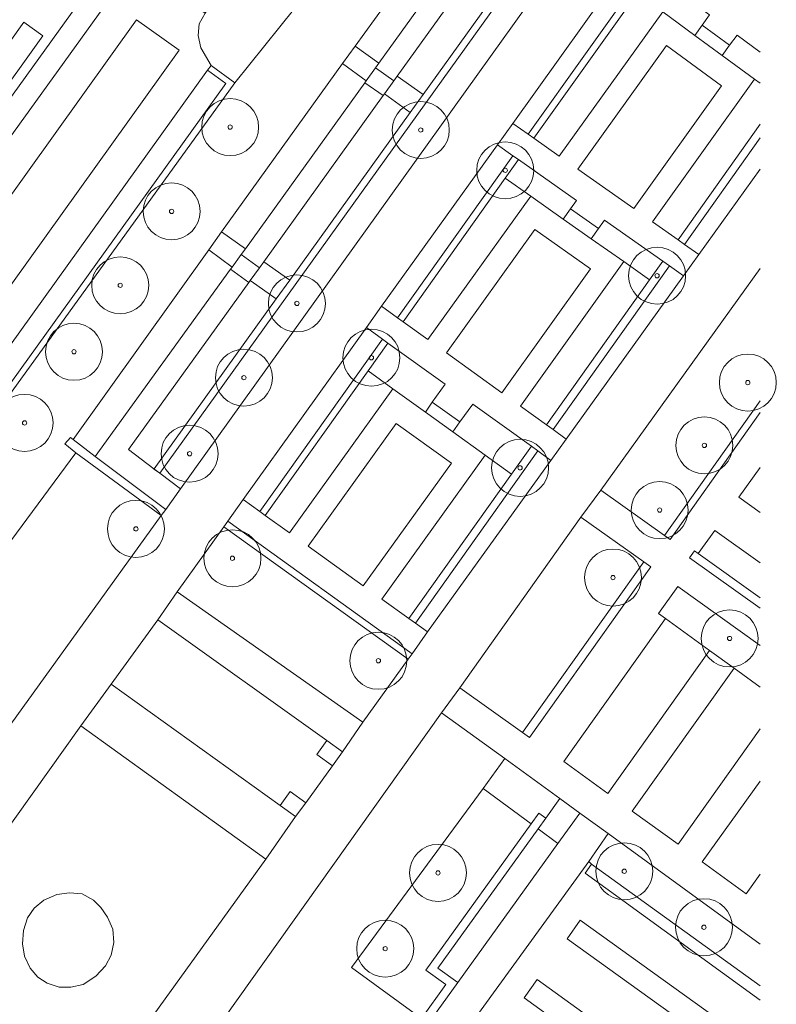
# Model space of a CAD drawing. Header units: metres. Extents: x 187482 to 189800, y 333582 to 335019.
# Tile 215 of 256: x 189733 to 189799, y 334015 to 334101. Entities that reach past the tile are written whole.
import ezdxf

# ---------------------------------------------------------------- set-up
doc = ezdxf.new("R2010")
doc.units = ezdxf.units.M
doc.layers.get('0').update_dxf_attribs({"color": 252, "lineweight": 18})
for name, color, linetype, lineweight in [('B-WE-GR-BEPLANTING_CULTUUR_HEESTERS-GV', 252, 'Continuous', 18), ('B-WE-GR-BEPLANTING_CULTUUR_ROOS-GV', 252, 'Continuous', 18), ('B-WE-GR-BOOM-S', 252, 'Continuous', 18), ('B-WE-GR-HAAG-G', 252, 'GR-HAAG1-SO', 18), ('B-WE-OG-TERREIN_BEGROEID-GV', 252, 'Continuous', 18), ('B-WE-VH-GESLOTENVERHARDING_ASFALT-GV', 252, 'Continuous', 18), ('B-WE-VH-GESLOTENVERHARDING_BETON-GV', 252, 'Continuous', 18), ('B-WE-VH-HALFVERHARDING_GRIND-GV', 252, 'Continuous', 18), ('B-WE-VH-ONVERHARD-GV', 252, 'Continuous', 18), ('B-WE-VH-ONVERHARD_ZAND-GV', 252, 'Continuous', 18)]:
    doc.layers.add(name, color=color, linetype=linetype, lineweight=lineweight)
doc.linetypes.add('GR-HAAG1-SO', pattern='A,6,[176,NLCS.SHX,S=0.125,R=0,X=0,Y=0],-2', length=8)

# ---------------------------------------------------------------- blocks, each defined once
blk = doc.blocks.new('SGR-BOOM_GBKN-SO')
at = {"color": 0, "linetype": 'ByBlock', "lineweight": 18}
for radius in [2, 0.15]:
    blk.add_circle((0, 0), radius, dxfattribs=at)

msp = doc.modelspace()

# ---------------------------------------------------------------- linework, layer by layer
at = {"layer": 'B-WE-GR-BEPLANTING_CULTUUR_HEESTERS-GV', "flags": 128}
for points in [[(189789.375, 334123.71), (189780.297, 334111.083), (189779.123, 334109.451), (189768.397, 334094.533), (189767.27, 334092.966), (189756.694, 334078.256), (189755.505, 334076.603), (189744.796, 334061.709), (189744.784, 334061.692), (189745.291, 334061.316), (189745.3, 334061.329), (189789.873, 334123.357)], [(189758.461, 334103.781), (189754.028, 334106.974), (189753.813, 334106.678), (189753.255, 334107.082), (189749.264, 334101.681), (189748.745, 334100.729), (189748.676, 334099.71), (189748.884, 334098.628), (189749.806, 334097.068), (189751.88, 334095.572)], [(189737.921, 334063.101), (189736.962, 334063.885), (189737.472, 334064.456), (189737.68, 334064.276), (189749.594, 334080.924), (189750.717, 334082.479), (189761.324, 334097.247), (189762.455, 334098.779), (189764.978, 334102.297), (189764.15, 334102.892), (189762.209, 334104.136), (189760.262, 334105.543), (189760.21, 334105.471), (189758.602, 334103.249), (189758.256, 334103.49), (189758.461, 334103.781), (189751.88, 334095.572), (189722.802, 334055.361), (189728.876, 334050.923)], [(189787.18, 334103.431), (189788.456, 334105.224), (189787.972, 334105.578), (189777.624, 334091.047), (189778.114, 334090.702)], [(189788.456, 334105.224), (189787.18, 334103.431), (189789.427, 334101.789), (189792.253, 334099.724), (189792.893, 334100.618), (189793.534, 334101.512)], [(189762.455, 334098.779), (189761.324, 334097.247), (189763.419, 334095.739), (189764.232, 334096.879), (189764.531, 334097.296)], [(189766.137, 334096.148), (189765.837, 334095.73), (189765.017, 334094.588), (189767.27, 334092.966), (189768.397, 334094.533)], [(189775.616, 334087.194), (189776.776, 334088.823), (189776.285, 334089.168), (189766.161, 334074.952), (189766.648, 334074.602)], [(189776.776, 334088.823), (189775.616, 334087.194), (189777.846, 334085.623), (189780.708, 334083.608), (189781.349, 334084.502), (189781.873, 334085.234)], [(189784.318, 334083.513), (189783.794, 334082.781), (189783.153, 334081.887), (189786.015, 334079.872), (189788.283, 334078.275), (189789.442, 334079.905)], [(189752.804, 334081.004), (189750.717, 334082.479), (189749.594, 334080.924), (189751.645, 334079.403), (189752.434, 334080.49)], [(189754.424, 334079.86), (189754.037, 334079.322), (189753.234, 334078.224), (189753.326, 334078.156), (189755.505, 334076.603), (189756.694, 334078.256)], [(189790.014, 334079.502), (189789.442, 334079.905), (189788.283, 334078.275), (189779.236, 334065.547), (189779.804, 334065.139)], [(189763.574, 334070.285), (189765.314, 334072.728), (189764.827, 334073.079), (189754.067, 334057.97), (189754.554, 334057.62)], [(189765.314, 334072.728), (189763.574, 334070.285), (189765.742, 334068.725), (189768.6, 334066.669), (189769.206, 334067.551), (189770.33, 334069.12)], [(189772.757, 334067.375), (189771.64, 334065.816), (189771.012, 334064.934), (189773.851, 334062.892), (189776.165, 334061.228), (189777.903, 334063.673)], [(189739.62, 334062.775), (189737.68, 334064.276), (189737.472, 334064.456), (189736.962, 334063.885), (189737.921, 334063.101), (189745.423, 334057.594), (189745.816, 334058.127)], [(189778.471, 334063.264), (189777.903, 334063.673), (189776.165, 334061.228), (189767.163, 334048.565), (189767.732, 334048.156)], [(189751.256, 334057.095), (189750.907, 334056.607), (189767.079, 334044.994), (189767.429, 334045.481)], [(189788.38, 334053.104), (189787.769, 334053.539), (189777.137, 334038.571), (189777.748, 334038.137)], [(189761.339, 334036.869), (189759.956, 334037.857), (189759.081, 334036.639), (189760.457, 334035.655)], [(189758.101, 334032.412), (189756.747, 334033.385), (189755.872, 334032.166), (189757.219, 334031.199)], [(189777.895, 334030.563), (189773.66, 334033.673), (189762.114, 334017.949), (189768.248, 334013.48), (189770.399, 334016.471), (189768.64, 334017.716)], [(189782.149, 334031.507), (189780.4, 334032.775), (189779.165, 334031.045), (189778.5, 334030.119), (189780.233, 334028.846)], [(189768.248, 334013.48), (189765.548, 334009.733), (189766.167, 334009.31), (189771.449, 334016.646), (189769.696, 334017.89), (189778.5, 334030.119), (189779.165, 334031.045), (189778.557, 334031.485), (189777.895, 334030.563), (189768.64, 334017.716), (189770.399, 334016.471)]]:
    msp.add_lwpolyline(points, close=True, dxfattribs=at)
at = {"layer": 'B-WE-GR-BEPLANTING_CULTUUR_HEESTERS-GV'}
for points in [[(189795.948, 334099.747), (189795.301, 334098.849), (189794.657, 334097.966), (189797.493, 334095.893), (189797.995, 334095.526)], [(189792.547, 334054.274), (189792.218, 334054.509), (189791.783, 334053.898), (189797.995, 334049.471)], [(189790.752, 334051.389), (189789.07, 334048.999), (189789.662, 334048.571), (189793.535, 334045.773), (189795.7, 334044.21), (189797.995, 334042.552)], [(189784.645, 334029.697), (189782.943, 334027.263), (189783.19, 334027.033), (189797.995, 334016.339)]]:
    msp.add_lwpolyline(points, dxfattribs=at)
at = {"layer": 'B-WE-GR-BEPLANTING_CULTUUR_HEESTERS-GV', "flags": 128}
for points in [[(189797.995, 334098.251), (189795.948, 334099.747)], [(189797.995, 334091.937), (189790.775, 334081.781), (189791.348, 334081.378), (189797.995, 334090.729)], [(189797.995, 334067.675), (189789.6, 334055.857), (189790.089, 334055.51), (189797.995, 334066.64)], [(189797.995, 334050.391), (189792.547, 334054.274)], [(189797.995, 334046.198), (189790.752, 334051.389)], [(189797.995, 334020.017), (189784.645, 334029.697)]]:
    msp.add_lwpolyline(points, dxfattribs=at)
at = {"layer": 'B-WE-GR-BEPLANTING_CULTUUR_ROOS-GV', "flags": 128}
msp.add_lwpolyline([(189741.27, 334020.149), (189741.176, 334021.33), (189740.709, 334022.386), (189740.112, 334023.21), (189739.484, 334023.876), (189738.495, 334024.423), (189737.36, 334024.521), (189736.271, 334024.369), (189735.107, 334023.85), (189734.276, 334023.159), (189733.674, 334022.32), (189733.345, 334021.21), (189733.246, 334020.046), (189733.414, 334018.959), (189733.915, 334017.901), (189734.593, 334017.109), (189735.421, 334016.576), (189736.461, 334016.218), (189737.481, 334016.24), (189738.561, 334016.48), (189739.698, 334017.204), (189740.546, 334018.107), (189741.027, 334019.044)], close=True, dxfattribs=at)
at = {"layer": 'B-WE-GR-HAAG-G', "ltscale": 0.2, "flags": 128}
for points in [[(189789.873, 334123.357), (189745.3, 334061.329)], [(189779.123, 334109.451), (189768.397, 334094.533)], [(189787.972, 334105.578), (189777.624, 334091.047)], [(189778.114, 334090.702), (189787.18, 334103.431)], [(189768.397, 334094.533), (189767.27, 334092.966)], [(189767.27, 334092.966), (189756.694, 334078.256)], [(189797.995, 334091.937), (189790.775, 334081.781)], [(189791.348, 334081.378), (189797.995, 334090.729)], [(189776.285, 334089.168), (189766.161, 334074.952)], [(189775.616, 334087.194), (189776.776, 334088.823)], [(189766.648, 334074.602), (189775.616, 334087.194)], [(189789.442, 334079.905), (189788.283, 334078.275)], [(189779.804, 334065.139), (189790.014, 334079.502)], [(189756.694, 334078.256), (189755.505, 334076.603)], [(189788.283, 334078.275), (189779.236, 334065.547)], [(189755.505, 334076.603), (189744.796, 334061.709)], [(189764.827, 334073.079), (189754.067, 334057.97)], [(189763.574, 334070.285), (189765.314, 334072.728)], [(189754.554, 334057.62), (189763.574, 334070.285)], [(189797.995, 334067.675), (189789.6, 334055.857)], [(189736.962, 334063.885), (189737.472, 334064.456)], [(189737.472, 334064.456), (189737.68, 334064.276)], [(189737.921, 334063.101), (189736.962, 334063.885)], [(189777.903, 334063.673), (189776.165, 334061.228)], [(189745.423, 334057.594), (189737.921, 334063.101)], [(189767.732, 334048.156), (189778.471, 334063.264)], [(189744.796, 334061.709), (189744.784, 334061.692)], [(189745.291, 334061.316), (189744.778, 334061.673)], [(189745.3, 334061.329), (189745.291, 334061.316)], [(189776.165, 334061.228), (189767.163, 334048.565)], [(189767.079, 334044.994), (189750.907, 334056.607)], [(189791.783, 334053.898), (189792.218, 334054.509)], [(189792.218, 334054.509), (189792.547, 334054.274)], [(189792.547, 334054.274), (189797.995, 334050.391)], [(189787.769, 334053.539), (189777.137, 334038.571)], [(189797.995, 334049.471), (189791.783, 334053.898)], [(189777.895, 334030.563), (189768.64, 334017.716)], [(189778.5, 334030.119), (189769.696, 334017.89)], [(189780.233, 334028.846), (189778.5, 334030.119)], [(189768.64, 334017.716), (189770.399, 334016.471)], [(189769.696, 334017.89), (189771.449, 334016.646)], [(189770.399, 334016.471), (189768.248, 334013.48)]]:
    msp.add_lwpolyline(points, dxfattribs=at)
at = {"layer": 'B-WE-OG-TERREIN_BEGROEID-GV', "flags": 128}
for points in [[(189791.664, 334122.087), (189789.873, 334123.357), (189745.3, 334061.329), (189745.291, 334061.316), (189747.127, 334059.954)], [(189787.972, 334105.578), (189786.665, 334106.533), (189776.274, 334091.998), (189777.624, 334091.047)], [(189776.285, 334089.168), (189774.918, 334090.131), (189764.765, 334075.956), (189766.161, 334074.952)], [(189791.255, 334078.629), (189790.014, 334079.502), (189779.804, 334065.139), (189780.96, 334064.307)], [(189764.827, 334073.079), (189763.426, 334074.086), (189752.625, 334059.005), (189754.067, 334057.97)], [(189727.365, 334032.607), (189745.423, 334057.594), (189737.921, 334063.101), (189728.876, 334050.923), (189724.661, 334045.249), (189700.068, 334062.754), (189694.331, 334054.574), (189712.2, 334041.692), (189713.071, 334042.913), (189714.693, 334041.743), (189713.822, 334040.522), (189725.27, 334032.269), (189726.148, 334033.484)], [(189779.618, 334062.439), (189778.471, 334063.264), (189767.732, 334048.156), (189768.8, 334047.389)], [(189787.769, 334053.539), (189782.255, 334057.454), (189771.616, 334042.499), (189777.137, 334038.571)], [(189750.907, 334056.607), (189746.832, 334050.918), (189763.104, 334039.464), (189767.079, 334044.994)], [(189745.128, 334048.455), (189741.043, 334042.815), (189755.872, 334032.166), (189756.747, 334033.385), (189758.101, 334032.412), (189760.457, 334035.655), (189759.081, 334036.639), (189759.956, 334037.857)], [(189762.114, 334017.949), (189773.66, 334033.673), (189775.572, 334036.276), (189770.027, 334040.296), (189750.953, 334013.51), (189751.067, 334013.428), (189762.965, 334004.868), (189766.167, 334009.31), (189765.548, 334009.733), (189768.248, 334013.48)], [(189754.598, 334027.467), (189738.367, 334039.166), (189722.632, 334017.095), (189737.599, 334006.358), (189738.473, 334007.577), (189739.662, 334006.724)], [(189740.112, 334023.21), (189740.709, 334022.386), (189741.176, 334021.33), (189741.27, 334020.149), (189741.027, 334019.044), (189740.546, 334018.107), (189739.698, 334017.204), (189738.561, 334016.48), (189737.481, 334016.24), (189736.461, 334016.218), (189735.421, 334016.576), (189734.593, 334017.109), (189733.915, 334017.901), (189733.414, 334018.959), (189733.246, 334020.046), (189733.345, 334021.21), (189733.674, 334022.32), (189734.276, 334023.159), (189735.107, 334023.85), (189736.271, 334024.369), (189737.36, 334024.521), (189738.495, 334024.423), (189739.484, 334023.876)], [(189781.051, 334020.471), (189782.198, 334022.102), (189797.694, 334010.969), (189796.55, 334009.331)], [(189793.916, 334005.7), (189792.752, 334004.089), (189777.276, 334015.291), (189778.418, 334016.899)]]:
    msp.add_lwpolyline(points, close=True, dxfattribs=at)
for points in [[(189797.995, 334090.729), (189791.348, 334081.378), (189792.61, 334080.489), (189797.995, 334087.994)], [(189797.995, 334079.272), (189784.003, 334059.833), (189789.6, 334055.857), (189797.995, 334067.675)], [(189797.995, 334015.093), (189782.618, 334026.218)]]:
    msp.add_lwpolyline(points, dxfattribs=at)
at = {"layer": 'B-WE-OG-TERREIN_BEGROEID-GV'}
msp.add_lwpolyline([(189782.618, 334026.218), (189783.19, 334027.033), (189782.943, 334027.263), (189769.554, 334008.808), (189769.918, 334008.577), (189770.507, 334009.37), (189789.222, 333995.8), (189788.651, 333995.024), (189788.996, 333994.718), (189797.995, 334007.225)], dxfattribs=at)
at = {"layer": 'B-WE-VH-GESLOTENVERHARDING_ASFALT-GV', "flags": 128}
for points in [[(189797.995, 334124.565), (189795.019, 334126.755), (189792.928, 334123.846), (189791.664, 334122.087), (189747.127, 334059.954), (189745.816, 334058.127), (189745.423, 334057.594), (189727.365, 334032.607), (189726.486, 334031.391), (189723.546, 334027.185), (189722.675, 334025.964), (189698.897, 333992.645), (189702.959, 333989.729), (189714.213, 334005.392), (189715.917, 334007.839), (189720.059, 334013.452), (189722.632, 334017.095), (189738.367, 334039.166)], [(189797.995, 334087.994), (189792.61, 334080.489), (189791.255, 334078.629), (189780.96, 334064.307), (189779.618, 334062.439), (189768.8, 334047.389), (189767.429, 334045.481), (189767.079, 334044.994), (189763.104, 334039.464), (189761.339, 334036.869), (189760.457, 334035.655), (189758.101, 334032.412), (189757.219, 334031.199), (189754.598, 334027.467), (189739.662, 334006.724)], [(189750.953, 334013.51), (189770.027, 334040.296), (189771.616, 334042.499), (189782.255, 334057.454), (189784.003, 334059.833), (189797.995, 334079.272)]]:
    msp.add_lwpolyline(points, dxfattribs=at)
at = {"layer": 'B-WE-VH-GESLOTENVERHARDING_ASFALT-GV'}
msp.add_lwpolyline([(189738.367, 334039.166), (189741.043, 334042.815), (189745.128, 334048.455), (189746.832, 334050.918), (189750.907, 334056.607), (189751.256, 334057.095), (189752.625, 334059.005), (189763.426, 334074.086), (189764.765, 334075.956), (189774.918, 334090.131), (189776.274, 334091.998), (189786.665, 334106.533), (189788.004, 334108.403), (189797.995, 334122.351)], dxfattribs=at)
at = {"layer": 'B-WE-VH-GESLOTENVERHARDING_ASFALT-GV', "flags": 128}
for points in [[(189746.832, 334050.918), (189745.128, 334048.455), (189759.956, 334037.857), (189761.339, 334036.869), (189763.104, 334039.464)], [(189741.043, 334042.815), (189738.367, 334039.166), (189754.598, 334027.467), (189757.219, 334031.199), (189755.872, 334032.166)], [(189782.943, 334027.263), (189784.645, 334029.697), (189782.149, 334031.507), (189780.233, 334028.846), (189771.449, 334016.646), (189766.167, 334009.31), (189762.965, 334004.868), (189765.441, 334003.1), (189767.08, 334005.347), (189769.554, 334008.808)]]:
    msp.add_lwpolyline(points, close=True, dxfattribs=at)
at = {"layer": 'B-WE-VH-GESLOTENVERHARDING_BETON-GV', "flags": 128}
for points in [[(189795.301, 334098.849), (189792.893, 334100.618), (189792.253, 334099.724), (189794.657, 334097.966)], [(189765.837, 334095.73), (189764.232, 334096.879), (189763.419, 334095.739), (189763.301, 334095.573), (189764.911, 334094.441), (189765.017, 334094.588)], [(189783.794, 334082.781), (189781.349, 334084.502), (189780.708, 334083.608), (189783.153, 334081.887)], [(189752.434, 334080.49), (189751.645, 334079.403), (189751.5, 334079.203), (189753.098, 334078.039), (189753.234, 334078.224), (189754.037, 334079.322)], [(189769.206, 334067.551), (189768.6, 334066.669), (189771.012, 334064.934), (189771.64, 334065.816)]]:
    msp.add_lwpolyline(points, close=True, dxfattribs=at)
at = {"layer": 'B-WE-VH-HALFVERHARDING_GRIND-GV', "flags": 128}
for points in [[(189720.83, 334056.768), (189749.478, 334096.659), (189749.806, 334097.068), (189748.884, 334098.628), (189748.676, 334099.71), (189748.745, 334100.729), (189749.264, 334101.681), (189747.575, 334102.873), (189741.238, 334107.369), (189739.865, 334108.344), (189739.163, 334107.34), (189738.442, 334106.308), (189738.128, 334106.532), (189736.998, 334104.897), (189696.05, 334134.021)], [(189797.995, 334113.75), (189792.047, 334105.447), (189789.79, 334107.097), (189789.306, 334107.451), (189788.004, 334108.403), (189786.665, 334106.533), (189787.972, 334105.578), (189788.456, 334105.224), (189793.534, 334101.512), (189792.893, 334100.618), (189795.301, 334098.849), (189795.948, 334099.747), (189797.995, 334098.251)], [(189797.995, 334066.64), (189790.089, 334055.51), (189789.6, 334055.857), (189784.003, 334059.833), (189782.255, 334057.454), (189787.769, 334053.539), (189788.38, 334053.104), (189777.748, 334038.137), (189777.137, 334038.571), (189771.616, 334042.499), (189770.027, 334040.296), (189775.572, 334036.276), (189780.4, 334032.775), (189782.149, 334031.507), (189784.645, 334029.697)], [(189797.995, 334057.883), (189796.116, 334059.222), (189797.995, 334061.828)], [(189797.995, 334049.471), (189791.783, 334053.898), (189792.218, 334054.509), (189792.547, 334054.274), (189794.01, 334056.302), (189797.995, 334053.462)], [(189797.995, 334038.89), (189790.773, 334028.78), (189786.76, 334031.681), (189795.7, 334044.21), (189793.535, 334045.773), (189784.604, 334033.231), (189780.738, 334036.024), (189789.662, 334048.571), (189789.07, 334048.999), (189790.752, 334051.389), (189797.995, 334046.198)]]:
    msp.add_lwpolyline(points, dxfattribs=at)
for points in [[(189764.232, 334096.879), (189765.837, 334095.73), (189766.137, 334096.148), (189776.653, 334110.78), (189775.069, 334111.968), (189764.531, 334097.296)], [(189712.667, 334067.125), (189739.188, 334103.983), (189740.815, 334102.825), (189714.279, 334065.989)], [(189797.493, 334095.893), (189794.657, 334097.966), (189792.253, 334099.724), (189789.427, 334101.789), (189780.354, 334089.124), (189778.114, 334090.702), (189777.624, 334091.047), (189776.274, 334091.998), (189774.918, 334090.131), (189776.285, 334089.168), (189776.776, 334088.823), (189781.873, 334085.234), (189781.349, 334084.502), (189783.794, 334082.781), (189784.318, 334083.513), (189789.442, 334079.905), (189790.014, 334079.502), (189791.255, 334078.629), (189792.61, 334080.489), (189791.348, 334081.378), (189790.775, 334081.781), (189788.521, 334083.37)], [(189710.438, 334068.71), (189733.37, 334100.869), (189735.02, 334099.674), (189712.036, 334067.574)], [(189720.536, 334061.527), (189716.797, 334064.185), (189743.247, 334101.094), (189746.999, 334098.423)], [(189781.989, 334087.972), (189789.76, 334098.82), (189794.597, 334095.285), (189786.886, 334084.522)], [(189752.434, 334080.49), (189754.037, 334079.322), (189754.424, 334079.86), (189764.911, 334094.441), (189763.301, 334095.573), (189752.804, 334081.004)], [(189766.161, 334074.952), (189764.765, 334075.956), (189763.426, 334074.086), (189764.827, 334073.079), (189765.314, 334072.728), (189770.33, 334069.12), (189769.206, 334067.551), (189771.64, 334065.816), (189772.757, 334067.375), (189777.903, 334063.673), (189778.471, 334063.264), (189779.618, 334062.439), (189780.96, 334064.307), (189779.804, 334065.139), (189779.236, 334065.547), (189776.937, 334067.201), (189786.015, 334079.872), (189783.153, 334081.887), (189780.708, 334083.608), (189777.846, 334085.623), (189768.828, 334073.034), (189766.648, 334074.602)], [(189783.098, 334079.235), (189775.314, 334068.368), (189770.452, 334071.866), (189778.201, 334082.683)], [(189745.816, 334058.127), (189747.127, 334059.954), (189745.291, 334061.316), (189744.784, 334061.692), (189742.556, 334063.395), (189753.098, 334078.039), (189751.5, 334079.203), (189739.62, 334062.775)], [(189754.554, 334057.62), (189754.067, 334057.97), (189752.625, 334059.005), (189751.256, 334057.095), (189767.429, 334045.481), (189768.8, 334047.389), (189767.732, 334048.156), (189767.163, 334048.565), (189764.787, 334050.271), (189773.851, 334062.892), (189771.012, 334064.934), (189768.6, 334066.669), (189765.742, 334068.725), (189756.69, 334056.086)], [(189770.882, 334062.191), (189763.151, 334051.446), (189758.313, 334054.92), (189766.026, 334065.687)], [(189773.66, 334033.673), (189777.895, 334030.563), (189778.557, 334031.485), (189779.165, 334031.045), (189780.4, 334032.775), (189775.572, 334036.276)]]:
    msp.add_lwpolyline(points, close=True, dxfattribs=at)
at = {"layer": 'B-WE-VH-HALFVERHARDING_GRIND-GV'}
for points in [[(189797.995, 334026.141), (189796.766, 334024.431), (189792.891, 334027.234), (189797.995, 334034.309)], [(189784.645, 334029.697), (189797.995, 334020.017)]]:
    msp.add_lwpolyline(points, dxfattribs=at)
at = {"layer": 'B-WE-VH-ONVERHARD-GV', "flags": 128}
for points in [[(189775.069, 334111.968), (189775.274, 334112.25), (189773.213, 334113.749), (189764.978, 334102.297), (189762.455, 334098.779), (189764.531, 334097.296)], [(189779.123, 334109.451), (189776.876, 334111.086), (189776.653, 334110.78), (189766.137, 334096.148), (189768.397, 334094.533)], [(189740.815, 334102.825), (189739.188, 334103.983), (189712.667, 334067.125), (189714.279, 334065.989)], [(189789.427, 334101.789), (189787.18, 334103.431), (189778.114, 334090.702), (189780.354, 334089.124)], [(189735.02, 334099.674), (189733.37, 334100.869), (189710.438, 334068.71), (189712.036, 334067.574)], [(189746.999, 334098.423), (189743.247, 334101.094), (189716.797, 334064.185), (189720.536, 334061.527)], [(189794.597, 334095.285), (189789.76, 334098.82), (189781.989, 334087.972), (189786.886, 334084.522)], [(189763.301, 334095.573), (189763.419, 334095.739), (189761.324, 334097.247), (189750.717, 334082.479), (189752.804, 334081.004)], [(189751.09, 334095.511), (189749.478, 334096.659), (189720.83, 334056.768), (189722.42, 334055.634)], [(189767.27, 334092.966), (189765.017, 334094.588), (189764.911, 334094.441), (189754.424, 334079.86), (189756.694, 334078.256)], [(189777.846, 334085.623), (189775.616, 334087.194), (189766.648, 334074.602), (189768.828, 334073.034)], [(189783.098, 334079.235), (189778.201, 334082.683), (189770.452, 334071.866), (189775.314, 334068.368)], [(189751.5, 334079.203), (189751.645, 334079.403), (189749.594, 334080.924), (189737.68, 334064.276), (189739.62, 334062.775)], [(189788.283, 334078.275), (189786.015, 334079.872), (189776.937, 334067.201), (189779.236, 334065.547)], [(189755.505, 334076.603), (189753.326, 334078.156), (189753.234, 334078.224), (189753.098, 334078.039), (189742.556, 334063.395), (189744.784, 334061.692), (189744.796, 334061.709)], [(189765.742, 334068.725), (189763.574, 334070.285), (189754.554, 334057.62), (189756.69, 334056.086)], [(189770.882, 334062.191), (189766.026, 334065.687), (189758.313, 334054.92), (189763.151, 334051.446)], [(189776.165, 334061.228), (189773.851, 334062.892), (189764.787, 334050.271), (189767.163, 334048.565)], [(189793.535, 334045.773), (189789.662, 334048.571), (189780.738, 334036.024), (189784.604, 334033.231)], [(189780.233, 334028.846), (189778.5, 334030.119), (189769.696, 334017.89), (189771.449, 334016.646)], [(189782.198, 334022.102), (189781.051, 334020.471), (189796.55, 334009.331), (189797.694, 334010.969)], [(189778.418, 334016.899), (189777.276, 334015.291), (189792.752, 334004.089), (189793.916, 334005.7)]]:
    msp.add_lwpolyline(points, close=True, dxfattribs=at)
for points in [[(189797.995, 334095.526), (189797.493, 334095.893), (189788.521, 334083.37), (189790.775, 334081.781), (189797.995, 334091.937)], [(189797.995, 334061.828), (189796.116, 334059.222), (189797.995, 334057.883)], [(189797.995, 334053.462), (189794.01, 334056.302)], [(189797.995, 334042.552), (189795.7, 334044.21), (189786.76, 334031.681), (189790.773, 334028.78), (189797.995, 334038.89)], [(189797.995, 334034.309), (189792.891, 334027.234), (189796.766, 334024.431), (189797.995, 334026.141)], [(189797.995, 334016.339), (189783.19, 334027.033)]]:
    msp.add_lwpolyline(points, dxfattribs=at)
at = {"layer": 'B-WE-VH-ONVERHARD-GV'}
for points in [[(189794.01, 334056.302), (189792.547, 334054.274), (189797.995, 334050.391)], [(189783.19, 334027.033), (189782.618, 334026.218), (189797.995, 334015.093)]]:
    msp.add_lwpolyline(points, dxfattribs=at)
at = {"layer": 'B-WE-VH-ONVERHARD_ZAND-GV', "flags": 128}
msp.add_lwpolyline([(189751.88, 334095.572), (189749.806, 334097.068), (189749.478, 334096.659), (189751.09, 334095.511), (189722.42, 334055.634), (189722.802, 334055.361)], close=True, dxfattribs=at)

# ---------------------------------------------------------------- block references
at = {"layer": 'B-WE-GR-BOOM-S', "xscale": 1.25, "yscale": 1.25, "zscale": 1.25}
for p in [(189751.471, 334091.673), (189768.2, 334091.421), (189775.607, 334087.883), (189746.332, 334084.284), (189788.937, 334078.64), (189741.821, 334077.798), (189757.328, 334076.206), (189737.767, 334071.97), (189763.867, 334071.445), (189752.678, 334069.696), (189796.898, 334069.266), (189733.427, 334065.73), (189793.086, 334063.756), (189747.91, 334063.024), (189776.917, 334061.787), (189789.161, 334058.081), (189743.201, 334056.434), (189751.674, 334053.855), (189785.064, 334052.16), (189795.299, 334046.819), (189764.478, 334044.864), (189786.056, 334026.399), (189769.71, 334026.254), (189793.048, 334021.491), (189765.076, 334019.611)]:
    msp.add_blockref('SGR-BOOM_GBKN-SO', p, dxfattribs=at)

doc.saveas('drawing.dxf')
